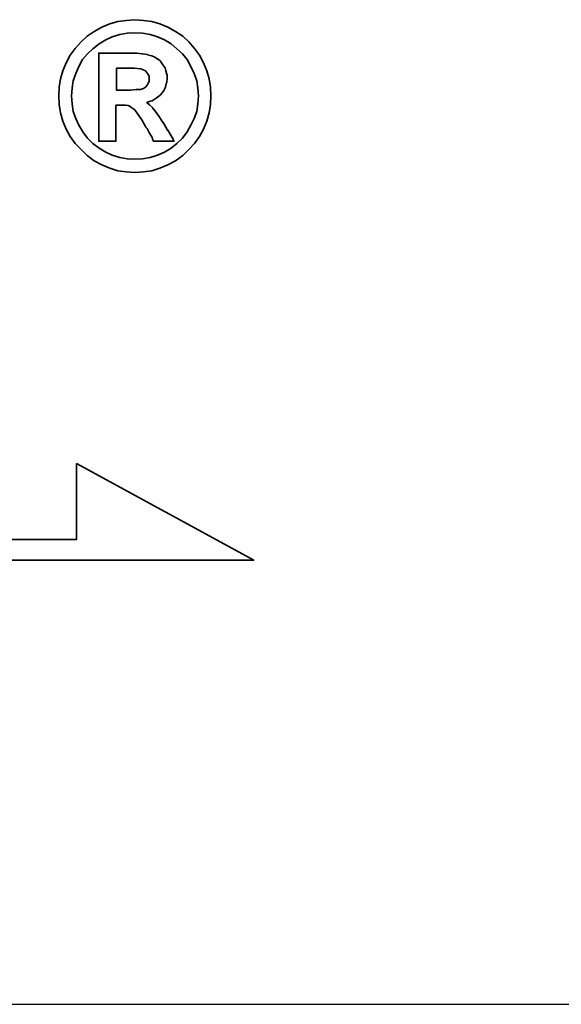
# Model space of a CAD drawing. Header units: inches. Extents: x 18 to 1412, y -76 to 627.
# Tile 39 of 41: x 170 to 174, y 123 to 130. Entities that reach past the tile are written whole.
import ezdxf

# ---------------------------------------------------------------- set-up
doc = ezdxf.new("R2010")
doc.units = ezdxf.units.IN
doc.header["$MEASUREMENT"] = 0
doc.layers.add('DIM', color=4, linetype='Continuous')
doc.layers.add('layer 1', color=7, linetype='Continuous')

# ---------------------------------------------------------------- blocks, each defined once
blk = doc.blocks.new('TBI MOTION logo(完整正式版)')
at = {"layer": 'layer 1', "color": 22, "lineweight": 35}
for points, knots in [([(81.20634, 4.98624), (81.20634, 4.98624), (81.18649, 5.32862), (81.18649, 5.32862), (81.18649, 5.32862), (81.18649, 5.32862), (81.13886, 5.66206), (81.13886, 5.66206), (81.13886, 5.66206), (81.13886, 5.66206), (81.04359, 5.97764), (81.04359, 5.97764), (81.04359, 5.97764), (81.04359, 5.97764), (80.91061, 6.29124), (80.91061, 6.29124), (80.91061, 6.29124), (80.91061, 6.29124), (80.75778, 6.58697), (80.75778, 6.58697), (80.75778, 6.58697), (80.75778, 6.58697), (80.5593, 6.85294), (80.5593, 6.85294), (80.5593, 6.85294), (80.5593, 6.85294), (80.33105, 7.1189), (80.33105, 7.1189), (80.33105, 7.1189), (80.33105, 7.1189), (80.09287, 7.33921), (80.09287, 7.33921), (80.09287, 7.33921), (80.09287, 7.33921), (79.815, 7.51982), (79.815, 7.51982), (79.815, 7.51982), (79.815, 7.51982), (79.51133, 7.69051), (79.51133, 7.69051), (79.51133, 7.69051), (79.51133, 7.69051), (79.19773, 7.8235), (79.19773, 7.8235), (79.19773, 7.8235), (79.19773, 7.8235), (78.88215, 7.91877), (78.88215, 7.91877), (78.88215, 7.91877), (78.88215, 7.91877), (78.54871, 7.95846), (78.54871, 7.95846), (78.54871, 7.95846), (78.54871, 7.95846), (78.21526, 7.98625), (78.21526, 7.98625), (78.21526, 7.98625), (78.21526, 7.98625), (77.87388, 7.95846), (77.87388, 7.95846), (77.87388, 7.95846), (77.87388, 7.95846), (77.54044, 7.91877), (77.54044, 7.91877), (77.54044, 7.91877), (77.54044, 7.91877), (77.22485, 7.8235), (77.22485, 7.8235), (77.22485, 7.8235), (77.22485, 7.8235), (76.91027, 7.69051), (76.91027, 7.69051), (76.91027, 7.69051), (76.91027, 7.69051), (76.6056, 7.51982), (76.6056, 7.51982), (76.6056, 7.51982), (76.6056, 7.51982), (76.32972, 7.33921), (76.32972, 7.33921), (76.32972, 7.33921), (76.32972, 7.33921), (76.09154, 7.1189), (76.09154, 7.1189), (76.09154, 7.1189), (76.09154, 7.1189), (75.86329, 6.85294), (75.86329, 6.85294), (75.86329, 6.85294), (75.86329, 6.85294), (75.66382, 6.58697), (75.66382, 6.58697), (75.66382, 6.58697), (75.66382, 6.58697), (75.51099, 6.29124), (75.51099, 6.29124), (75.51099, 6.29124), (75.51099, 6.29124), (75.37702, 5.97764), (75.37702, 5.97764), (75.37702, 5.97764), (75.37702, 5.97764), (75.28175, 5.66206), (75.28175, 5.66206), (75.28175, 5.66206), (75.28175, 5.66206), (75.23411, 5.32862), (75.23411, 5.32862), (75.23411, 5.32862), (75.23411, 5.32862), (75.21625, 4.98624), (75.21625, 4.98624), (75.21625, 4.98624), (75.21625, 4.98624), (75.23411, 4.6528), (75.23411, 4.6528), (75.23411, 4.6528), (75.23411, 4.6528), (75.28175, 4.32035), (75.28175, 4.32035), (75.28175, 4.32035), (75.28175, 4.32035), (75.37702, 3.99583), (75.37702, 3.99583), (75.37702, 3.99583), (75.37702, 3.99583), (75.51099, 3.68224), (75.51099, 3.68224), (75.51099, 3.68224), (75.51099, 3.68224), (75.66382, 3.38749), (75.66382, 3.38749), (75.66382, 3.38749), (75.66382, 3.38749), (75.86329, 3.10963), (75.86329, 3.10963), (75.86329, 3.10963), (75.86329, 3.10963), (76.09154, 2.87145), (76.09154, 2.87145), (76.09154, 2.87145), (76.09154, 2.87145), (76.32972, 2.6432), (76.32972, 2.6432), (76.32972, 2.6432), (76.32972, 2.6432), (76.6056, 2.43381), (76.6056, 2.43381), (76.6056, 2.43381), (76.6056, 2.43381), (76.91027, 2.27205), (76.91027, 2.27205), (76.91027, 2.27205), (76.91027, 2.27205), (77.22485, 2.13906), (77.22485, 2.13906), (77.22485, 2.13906), (77.22485, 2.13906), (77.54044, 2.0438), (77.54044, 2.0438), (77.54044, 2.0438), (77.54044, 2.0438), (77.87388, 1.99616), (77.87388, 1.99616), (77.87388, 1.99616), (77.87388, 1.99616), (78.21526, 1.97631), (78.21526, 1.97631), (78.21526, 1.97631), (78.21526, 1.97631), (78.54871, 1.99616), (78.54871, 1.99616), (78.54871, 1.99616), (78.54871, 1.99616), (78.88215, 2.0438), (78.88215, 2.0438), (78.88215, 2.0438), (78.88215, 2.0438), (79.19773, 2.13906), (79.19773, 2.13906), (79.19773, 2.13906), (79.19773, 2.13906), (79.51133, 2.27205), (79.51133, 2.27205), (79.51133, 2.27205), (79.51133, 2.27205), (79.815, 2.43381), (79.815, 2.43381), (79.815, 2.43381), (79.815, 2.43381), (80.09287, 2.6432), (80.09287, 2.6432), (80.09287, 2.6432), (80.09287, 2.6432), (80.33105, 2.87145), (80.33105, 2.87145), (80.33105, 2.87145), (80.33105, 2.87145), (80.5593, 3.10963), (80.5593, 3.10963), (80.5593, 3.10963), (80.5593, 3.10963), (80.75778, 3.38749), (80.75778, 3.38749), (80.75778, 3.38749), (80.75778, 3.38749), (80.91061, 3.68224), (80.91061, 3.68224), (80.91061, 3.68224), (80.91061, 3.68224), (81.04359, 3.99583), (81.04359, 3.99583), (81.04359, 3.99583), (81.04359, 3.99583), (81.13886, 4.32035), (81.13886, 4.32035), (81.13886, 4.32035), (81.13886, 4.32035), (81.18649, 4.6528), (81.18649, 4.6528), (81.18649, 4.6528), (81.18649, 4.6528), (81.20634, 4.98624), (81.20634, 4.98624)], [0, 0, 0, 0, 0.01785714, 0.01785714, 0.01785714, 0.01785714, 0.03571429, 0.03571429, 0.03571429, 0.03571429, 0.05357143, 0.05357143, 0.05357143, 0.05357143, 0.07142857, 0.07142857, 0.07142857, 0.07142857, 0.08928571, 0.08928571, 0.08928571, 0.08928571, 0.10714286, 0.10714286, 0.10714286, 0.10714286, 0.125, 0.125, 0.125, 0.125, 0.14285714, 0.14285714, 0.14285714, 0.14285714, 0.16071429, 0.16071429, 0.16071429, 0.16071429, 0.17857143, 0.17857143, 0.17857143, 0.17857143, 0.19642857, 0.19642857, 0.19642857, 0.19642857, 0.21428571, 0.21428571, 0.21428571, 0.21428571, 0.23214286, 0.23214286, 0.23214286, 0.23214286, 0.25, 0.25, 0.25, 0.25, 0.26785714, 0.26785714, 0.26785714, 0.26785714, 0.28571429, 0.28571429, 0.28571429, 0.28571429, 0.30357143, 0.30357143, 0.30357143, 0.30357143, 0.32142857, 0.32142857, 0.32142857, 0.32142857, 0.33928571, 0.33928571, 0.33928571, 0.33928571, 0.35714286, 0.35714286, 0.35714286, 0.35714286, 0.375, 0.375, 0.375, 0.375, 0.39285714, 0.39285714, 0.39285714, 0.39285714, 0.41071429, 0.41071429, 0.41071429, 0.41071429, 0.42857143, 0.42857143, 0.42857143, 0.42857143, 0.44642857, 0.44642857, 0.44642857, 0.44642857, 0.46428571, 0.46428571, 0.46428571, 0.46428571, 0.48214286, 0.48214286, 0.48214286, 0.48214286, 0.5, 0.5, 0.5, 0.5, 0.51785714, 0.51785714, 0.51785714, 0.51785714, 0.53571429, 0.53571429, 0.53571429, 0.53571429, 0.55357143, 0.55357143, 0.55357143, 0.55357143, 0.57142857, 0.57142857, 0.57142857, 0.57142857, 0.58928571, 0.58928571, 0.58928571, 0.58928571, 0.60714286, 0.60714286, 0.60714286, 0.60714286, 0.625, 0.625, 0.625, 0.625, 0.64285714, 0.64285714, 0.64285714, 0.64285714, 0.66071429, 0.66071429, 0.66071429, 0.66071429, 0.67857143, 0.67857143, 0.67857143, 0.67857143, 0.69642857, 0.69642857, 0.69642857, 0.69642857, 0.71428571, 0.71428571, 0.71428571, 0.71428571, 0.73214286, 0.73214286, 0.73214286, 0.73214286, 0.75, 0.75, 0.75, 0.75, 0.76785714, 0.76785714, 0.76785714, 0.76785714, 0.78571429, 0.78571429, 0.78571429, 0.78571429, 0.80357143, 0.80357143, 0.80357143, 0.80357143, 0.82142857, 0.82142857, 0.82142857, 0.82142857, 0.83928571, 0.83928571, 0.83928571, 0.83928571, 0.85714286, 0.85714286, 0.85714286, 0.85714286, 0.875, 0.875, 0.875, 0.875, 0.89285714, 0.89285714, 0.89285714, 0.89285714, 0.91071429, 0.91071429, 0.91071429, 0.91071429, 0.92857143, 0.92857143, 0.92857143, 0.92857143, 0.94642857, 0.94642857, 0.94642857, 0.94642857, 0.96428571, 0.96428571, 0.96428571, 0.96428571, 0.98214286, 0.98214286, 0.98214286, 0.98214286, 1, 1, 1, 1]), ([(80.71014, 4.98624), (80.71014, 4.98624), (80.69129, 5.29091), (80.69129, 5.29091), (80.69129, 5.29091), (80.69129, 5.29091), (80.64464, 5.57672), (80.64464, 5.57672), (80.64464, 5.57672), (80.64464, 5.57672), (80.54937, 5.87245), (80.54937, 5.87245), (80.54937, 5.87245), (80.54937, 5.87245), (80.41639, 6.14833), (80.41639, 6.14833), (80.41639, 6.14833), (80.41639, 6.14833), (80.27349, 6.41429), (80.27349, 6.41429), (80.27349, 6.41429), (80.27349, 6.41429), (80.08295, 6.64255), (80.08295, 6.64255), (80.08295, 6.64255), (80.08295, 6.64255), (79.86264, 6.84301), (79.86264, 6.84301), (79.86264, 6.84301), (79.86264, 6.84301), (79.63439, 7.03355), (79.63439, 7.03355), (79.63439, 7.03355), (79.63439, 7.03355), (79.37835, 7.1963), (79.37835, 7.1963), (79.37835, 7.1963), (79.37835, 7.1963), (79.10246, 7.30944), (79.10246, 7.30944), (79.10246, 7.30944), (79.10246, 7.30944), (78.81665, 7.40471), (78.81665, 7.40471), (78.81665, 7.40471), (78.81665, 7.40471), (78.511, 7.45234), (78.511, 7.45234), (78.511, 7.45234), (78.511, 7.45234), (78.21526, 7.47219), (78.21526, 7.47219), (78.21526, 7.47219), (78.21526, 7.47219), (77.9106, 7.45234), (77.9106, 7.45234), (77.9106, 7.45234), (77.9106, 7.45234), (77.61685, 7.40471), (77.61685, 7.40471), (77.61685, 7.40471), (77.61685, 7.40471), (77.32012, 7.30944), (77.32012, 7.30944), (77.32012, 7.30944), (77.32012, 7.30944), (77.06309, 7.1963), (77.06309, 7.1963), (77.06309, 7.1963), (77.06309, 7.1963), (76.80606, 7.03355), (76.80606, 7.03355), (76.80606, 7.03355), (76.80606, 7.03355), (76.55797, 6.84301), (76.55797, 6.84301), (76.55797, 6.84301), (76.55797, 6.84301), (76.34063, 6.64255), (76.34063, 6.64255), (76.34063, 6.64255), (76.34063, 6.64255), (76.1491, 6.41429), (76.1491, 6.41429), (76.1491, 6.41429), (76.1491, 6.41429), (76.0062, 6.14833), (76.0062, 6.14833), (76.0062, 6.14833), (76.0062, 6.14833), (75.88314, 5.87245), (75.88314, 5.87245), (75.88314, 5.87245), (75.88314, 5.87245), (75.77794, 5.57672), (75.77794, 5.57672), (75.77794, 5.57672), (75.77794, 5.57672), (75.73924, 5.29091), (75.73924, 5.29091), (75.73924, 5.29091), (75.73924, 5.29091), (75.72039, 4.98624), (75.72039, 4.98624), (75.72039, 4.98624), (75.72039, 4.98624), (75.73924, 4.67165), (75.73924, 4.67165), (75.73924, 4.67165), (75.73924, 4.67165), (75.77794, 4.37791), (75.77794, 4.37791), (75.77794, 4.37791), (75.77794, 4.37791), (75.88314, 4.10102), (75.88314, 4.10102), (75.88314, 4.10102), (75.88314, 4.10102), (76.0062, 3.83407), (76.0062, 3.83407), (76.0062, 3.83407), (76.0062, 3.83407), (76.15902, 3.56811), (76.15902, 3.56811), (76.15902, 3.56811), (76.15902, 3.56811), (76.34063, 3.32001), (76.34063, 3.32001), (76.34063, 3.32001), (76.34063, 3.32001), (76.55797, 3.11955), (76.55797, 3.11955), (76.55797, 3.11955), (76.55797, 3.11955), (76.80606, 2.92901), (76.80606, 2.92901), (76.80606, 2.92901), (76.80606, 2.92901), (77.06309, 2.76725), (77.06309, 2.76725), (77.06309, 2.76725), (77.06309, 2.76725), (77.32012, 2.65412), (77.32012, 2.65412), (77.32012, 2.65412), (77.32012, 2.65412), (77.61685, 2.55786), (77.61685, 2.55786), (77.61685, 2.55786), (77.61685, 2.55786), (77.9106, 2.51022), (77.9106, 2.51022), (77.9106, 2.51022), (77.9106, 2.51022), (78.21526, 2.49137), (78.21526, 2.49137), (78.21526, 2.49137), (78.21526, 2.49137), (78.511, 2.51022), (78.511, 2.51022), (78.511, 2.51022), (78.511, 2.51022), (78.81665, 2.55786), (78.81665, 2.55786), (78.81665, 2.55786), (78.81665, 2.55786), (79.10246, 2.65412), (79.10246, 2.65412), (79.10246, 2.65412), (79.10246, 2.65412), (79.37835, 2.76725), (79.37835, 2.76725), (79.37835, 2.76725), (79.37835, 2.76725), (79.63439, 2.92901), (79.63439, 2.92901), (79.63439, 2.92901), (79.63439, 2.92901), (79.86264, 3.11955), (79.86264, 3.11955), (79.86264, 3.11955), (79.86264, 3.11955), (80.08295, 3.32001), (80.08295, 3.32001), (80.08295, 3.32001), (80.08295, 3.32001), (80.26356, 3.56811), (80.26356, 3.56811), (80.26356, 3.56811), (80.26356, 3.56811), (80.41639, 3.83407), (80.41639, 3.83407), (80.41639, 3.83407), (80.41639, 3.83407), (80.54937, 4.10102), (80.54937, 4.10102), (80.54937, 4.10102), (80.54937, 4.10102), (80.64464, 4.37791), (80.64464, 4.37791), (80.64464, 4.37791), (80.64464, 4.37791), (80.69129, 4.67165), (80.69129, 4.67165), (80.69129, 4.67165), (80.69129, 4.67165), (80.71014, 4.98624), (80.71014, 4.98624)], [0, 0, 0, 0, 0.01923077, 0.01923077, 0.01923077, 0.01923077, 0.03846154, 0.03846154, 0.03846154, 0.03846154, 0.05769231, 0.05769231, 0.05769231, 0.05769231, 0.07692308, 0.07692308, 0.07692308, 0.07692308, 0.09615385, 0.09615385, 0.09615385, 0.09615385, 0.11538462, 0.11538462, 0.11538462, 0.11538462, 0.13461538, 0.13461538, 0.13461538, 0.13461538, 0.15384615, 0.15384615, 0.15384615, 0.15384615, 0.17307692, 0.17307692, 0.17307692, 0.17307692, 0.19230769, 0.19230769, 0.19230769, 0.19230769, 0.21153846, 0.21153846, 0.21153846, 0.21153846, 0.23076923, 0.23076923, 0.23076923, 0.23076923, 0.25, 0.25, 0.25, 0.25, 0.26923077, 0.26923077, 0.26923077, 0.26923077, 0.28846154, 0.28846154, 0.28846154, 0.28846154, 0.30769231, 0.30769231, 0.30769231, 0.30769231, 0.32692308, 0.32692308, 0.32692308, 0.32692308, 0.34615385, 0.34615385, 0.34615385, 0.34615385, 0.36538462, 0.36538462, 0.36538462, 0.36538462, 0.38461538, 0.38461538, 0.38461538, 0.38461538, 0.40384615, 0.40384615, 0.40384615, 0.40384615, 0.42307692, 0.42307692, 0.42307692, 0.42307692, 0.44230769, 0.44230769, 0.44230769, 0.44230769, 0.46153846, 0.46153846, 0.46153846, 0.46153846, 0.48076923, 0.48076923, 0.48076923, 0.48076923, 0.5, 0.5, 0.5, 0.5, 0.51923077, 0.51923077, 0.51923077, 0.51923077, 0.53846154, 0.53846154, 0.53846154, 0.53846154, 0.55769231, 0.55769231, 0.55769231, 0.55769231, 0.57692308, 0.57692308, 0.57692308, 0.57692308, 0.59615385, 0.59615385, 0.59615385, 0.59615385, 0.61538462, 0.61538462, 0.61538462, 0.61538462, 0.63461538, 0.63461538, 0.63461538, 0.63461538, 0.65384615, 0.65384615, 0.65384615, 0.65384615, 0.67307692, 0.67307692, 0.67307692, 0.67307692, 0.69230769, 0.69230769, 0.69230769, 0.69230769, 0.71153846, 0.71153846, 0.71153846, 0.71153846, 0.73076923, 0.73076923, 0.73076923, 0.73076923, 0.75, 0.75, 0.75, 0.75, 0.76923077, 0.76923077, 0.76923077, 0.76923077, 0.78846154, 0.78846154, 0.78846154, 0.78846154, 0.80769231, 0.80769231, 0.80769231, 0.80769231, 0.82692308, 0.82692308, 0.82692308, 0.82692308, 0.84615385, 0.84615385, 0.84615385, 0.84615385, 0.86538462, 0.86538462, 0.86538462, 0.86538462, 0.88461538, 0.88461538, 0.88461538, 0.88461538, 0.90384615, 0.90384615, 0.90384615, 0.90384615, 0.92307692, 0.92307692, 0.92307692, 0.92307692, 0.94230769, 0.94230769, 0.94230769, 0.94230769, 0.96153846, 0.96153846, 0.96153846, 0.96153846, 0.98076923, 0.98076923, 0.98076923, 0.98076923, 1, 1, 1, 1]), ([(76.78721, 3.2823), (76.78721, 3.2823), (76.78721, 3.32001), (76.78721, 3.32001), (76.78721, 3.32001), (76.78721, 3.32001), (76.78721, 3.42422), (76.78721, 3.42422), (76.78721, 3.42422), (76.78721, 3.42422), (76.78721, 3.59689), (76.78721, 3.59689), (76.78721, 3.59689), (76.78721, 3.59689), (76.78721, 3.80529), (76.78721, 3.80529), (76.78721, 3.80529), (76.78721, 3.80529), (76.78721, 4.0524), (76.78721, 4.0524), (76.78721, 4.0524), (76.78721, 4.0524), (76.78721, 4.32035), (76.78721, 4.32035), (76.78721, 4.32035), (76.78721, 4.32035), (76.78721, 4.92868), (76.78721, 4.92868), (76.78721, 4.92868), (76.78721, 4.92868), (76.78721, 5.53801), (76.78721, 5.53801), (76.78721, 5.53801), (76.78721, 5.53801), (76.78721, 5.82482), (76.78721, 5.82482), (76.78721, 5.82482), (76.78721, 5.82482), (76.78721, 6.07291), (76.78721, 6.07291), (76.78721, 6.07291), (76.78721, 6.07291), (76.78721, 6.30017), (76.78721, 6.30017), (76.78721, 6.30017), (76.78721, 6.30017), (76.78721, 6.45399), (76.78721, 6.45399), (76.78721, 6.45399), (76.78721, 6.45399), (76.78721, 6.5572), (76.78721, 6.5572), (76.78721, 6.5572), (76.78721, 6.5572), (76.78721, 6.59689), (76.78721, 6.59689), (76.78721, 6.59689), (76.78721, 6.59689), (76.78721, 6.67232), (76.78721, 6.67232), (76.78721, 6.67232), (76.78721, 6.67232), (76.8537, 6.67232), (76.8537, 6.67232), (76.8537, 6.67232), (76.8537, 6.67232), (76.87355, 6.67232), (76.87355, 6.67232), (76.87355, 6.67232), (76.87355, 6.67232), (76.91027, 6.67232), (76.91027, 6.67232), (76.91027, 6.67232), (76.91027, 6.67232), (77.04424, 6.67232), (77.04424, 6.67232), (77.04424, 6.67232), (77.04424, 6.67232), (77.22485, 6.67232), (77.22485, 6.67232), (77.22485, 6.67232), (77.22485, 6.67232), (77.43524, 6.67232), (77.43524, 6.67232), (77.43524, 6.67232), (77.43524, 6.67232), (77.65357, 6.67232), (77.65357, 6.67232), (77.65357, 6.67232), (77.65357, 6.67232), (77.82625, 6.67232), (77.82625, 6.67232), (77.82625, 6.67232), (77.82625, 6.67232), (77.94037, 6.67232), (77.94037, 6.67232), (77.94037, 6.67232), (77.94037, 6.67232), (77.97709, 6.67232), (77.97709, 6.67232), (77.97709, 6.67232), (77.97709, 6.67232), (77.99694, 6.67232), (77.99694, 6.67232), (77.99694, 6.67232), (77.99694, 6.67232), (78.00686, 6.67232), (78.00686, 6.67232), (78.00686, 6.67232), (78.00686, 6.67232), (78.28275, 6.6624), (78.28275, 6.6624), (78.28275, 6.6624), (78.28275, 6.6624), (78.50107, 6.64255), (78.50107, 6.64255), (78.50107, 6.64255), (78.50107, 6.64255), (78.511, 6.64255), (78.511, 6.64255), (78.511, 6.64255), (78.511, 6.64255), (78.70154, 6.61476), (78.70154, 6.61476), (78.70154, 6.61476), (78.70154, 6.61476), (78.70154, 6.60483), (78.70154, 6.60483), (78.70154, 6.60483), (78.70154, 6.60483), (78.86429, 6.56713), (78.86429, 6.56713), (78.86429, 6.56713), (78.86429, 6.56713), (78.87223, 6.56713), (78.87223, 6.56713), (78.87223, 6.56713), (78.87223, 6.56713), (78.99727, 6.51056), (78.99727, 6.51056), (78.99727, 6.51056), (78.99727, 6.51056), (79.00719, 6.51056), (79.00719, 6.51056), (79.00719, 6.51056), (79.00719, 6.51056), (79.00719, 6.50162), (79.00719, 6.50162), (79.00719, 6.50162), (79.00719, 6.50162), (79.1104, 6.43415), (79.1104, 6.43415), (79.1104, 6.43415), (79.1104, 6.43415), (79.12132, 6.43415), (79.12132, 6.43415), (79.12132, 6.43415), (79.12132, 6.43415), (79.22552, 6.34781), (79.22552, 6.34781), (79.22552, 6.34781), (79.22552, 6.34781), (79.23544, 6.33888), (79.23544, 6.33888), (79.23544, 6.33888), (79.23544, 6.33888), (79.23544, 6.32895), (79.23544, 6.32895), (79.23544, 6.32895), (79.23544, 6.32895), (79.31087, 6.21483), (79.31087, 6.21483), (79.31087, 6.21483), (79.31087, 6.21483), (79.38629, 6.1007), (79.38629, 6.1007), (79.38629, 6.1007), (79.38629, 6.1007), (79.3972, 6.1007), (79.3972, 6.1007), (79.3972, 6.1007), (79.3972, 6.1007), (79.3972, 6.09078), (79.3972, 6.09078), (79.3972, 6.09078), (79.3972, 6.09078), (79.43392, 5.97764), (79.43392, 5.97764), (79.43392, 5.97764), (79.43392, 5.97764), (79.43392, 5.96772), (79.43392, 5.96772), (79.43392, 5.96772), (79.43392, 5.96772), (79.47362, 5.83474), (79.47362, 5.83474), (79.47362, 5.83474), (79.47362, 5.83474), (79.48156, 5.82482), (79.48156, 5.82482), (79.48156, 5.82482), (79.48156, 5.82482), (79.48156, 5.69977), (79.48156, 5.69977), (79.48156, 5.69977), (79.48156, 5.69977), (79.48156, 5.69183), (79.48156, 5.69183), (79.48156, 5.69183), (79.48156, 5.69183), (79.4637, 5.51915), (79.4637, 5.51915), (79.4637, 5.51915), (79.4637, 5.51915), (79.4637, 5.51122), (79.4637, 5.51122), (79.4637, 5.51122), (79.4637, 5.51122), (79.45377, 5.51122), (79.45377, 5.51122), (79.45377, 5.51122), (79.45377, 5.51122), (79.41507, 5.34847), (79.41507, 5.34847), (79.41507, 5.34847), (79.41507, 5.34847), (79.41507, 5.33854), (79.41507, 5.33854), (79.41507, 5.33854), (79.41507, 5.33854), (79.41507, 5.32862), (79.41507, 5.32862), (79.41507, 5.32862), (79.41507, 5.32862), (79.33865, 5.16785), (79.33865, 5.16785), (79.33865, 5.16785), (79.33865, 5.16785), (79.33071, 5.15693), (79.33071, 5.15693), (79.33071, 5.15693), (79.33071, 5.15693), (79.2156, 5.02495), (79.2156, 5.02495), (79.2156, 5.02495), (79.2156, 5.02495), (79.20567, 5.01502), (79.20567, 5.01502), (79.20567, 5.01502), (79.20567, 5.01502), (79.05483, 4.89991), (79.05483, 4.89991), (79.05483, 4.89991), (79.05483, 4.89991), (79.04491, 4.89197), (79.04491, 4.89197), (79.04491, 4.89197), (79.04491, 4.89197), (78.89208, 4.7967), (78.89208, 4.7967), (78.89208, 4.7967), (78.89208, 4.7967), (78.88215, 4.7967), (78.88215, 4.7967), (78.88215, 4.7967), (78.88215, 4.7967), (78.69161, 4.73913), (78.69161, 4.73913), (78.69161, 4.73913), (78.69161, 4.73913), (78.68169, 4.73913), (78.68169, 4.73913), (78.68169, 4.73913), (78.68169, 4.73913), (78.68169, 4.72921), (78.68169, 4.72921), (78.68169, 4.72921), (78.68169, 4.72921), (78.78688, 4.63394), (78.78688, 4.63394), (78.78688, 4.63394), (78.78688, 4.63394), (78.902, 4.52875), (78.902, 4.52875), (78.902, 4.52875), (78.902, 4.52875), (78.91093, 4.52081), (78.91093, 4.52081), (78.91093, 4.52081), (78.91093, 4.52081), (79.02506, 4.36798), (79.02506, 4.36798), (79.02506, 4.36798), (79.02506, 4.36798), (79.1501, 4.1953), (79.1501, 4.1953), (79.1501, 4.1953), (79.1501, 4.1953), (79.1501, 4.18736), (79.1501, 4.18736), (79.1501, 4.18736), (79.1501, 4.18736), (79.29201, 3.96705), (79.29201, 3.96705), (79.29201, 3.96705), (79.29201, 3.96705), (79.31087, 3.93828), (79.31087, 3.93828), (79.31087, 3.93828), (79.31087, 3.93828), (79.32079, 3.93828), (79.32079, 3.93828), (79.32079, 3.93828), (79.32079, 3.93828), (79.3585, 3.87178), (79.3585, 3.87178), (79.3585, 3.87178), (79.3585, 3.87178), (79.50141, 3.64353), (79.50141, 3.64353), (79.50141, 3.64353), (79.50141, 3.64353), (79.51133, 3.64353), (79.51133, 3.64353), (79.51133, 3.64353), (79.51133, 3.64353), (79.64431, 3.41528), (79.64431, 3.41528), (79.64431, 3.41528), (79.64431, 3.41528), (79.68202, 3.3478), (79.68202, 3.3478), (79.68202, 3.3478), (79.68202, 3.3478), (79.70187, 3.31009), (79.70187, 3.31009), (79.70187, 3.31009), (79.70187, 3.31009), (79.7495, 3.2049), (79.7495, 3.2049), (79.7495, 3.2049), (79.7495, 3.2049), (79.64431, 3.2049), (79.64431, 3.2049), (79.64431, 3.2049), (79.64431, 3.2049), (79.62546, 3.2049), (79.62546, 3.2049), (79.62546, 3.2049), (79.62546, 3.2049), (79.53912, 3.2049), (79.53912, 3.2049), (79.53912, 3.2049), (79.53912, 3.2049), (79.31087, 3.2049), (79.31087, 3.2049), (79.31087, 3.2049), (79.31087, 3.2049), (79.08262, 3.2049), (79.08262, 3.2049), (79.08262, 3.2049), (79.08262, 3.2049), (79.00719, 3.2049), (79.00719, 3.2049), (79.00719, 3.2049), (79.00719, 3.2049), (78.98735, 3.2049), (78.98735, 3.2049), (78.98735, 3.2049), (78.98735, 3.2049), (78.94964, 3.2049), (78.94964, 3.2049), (78.94964, 3.2049), (78.94964, 3.2049), (78.92979, 3.24459), (78.92979, 3.24459), (78.92979, 3.24459), (78.92979, 3.24459), (78.91093, 3.2823), (78.91093, 3.2823), (78.91093, 3.2823), (78.91093, 3.2823), (78.91093, 3.29223), (78.91093, 3.29223), (78.91093, 3.29223), (78.91093, 3.29223), (78.89208, 3.3478), (78.89208, 3.3478), (78.89208, 3.3478), (78.89208, 3.3478), (78.78688, 3.52048), (78.78688, 3.52048), (78.78688, 3.52048), (78.78688, 3.52048), (78.69161, 3.7001), (78.69161, 3.7001), (78.69161, 3.7001), (78.69161, 3.7001), (78.6539, 3.7388), (78.6539, 3.7388), (78.6539, 3.7388), (78.6539, 3.7388), (78.64398, 3.74873), (78.64398, 3.74873), (78.64398, 3.74873), (78.64398, 3.74873), (78.64398, 3.75766), (78.64398, 3.75766), (78.64398, 3.75766), (78.64398, 3.75766), (78.63405, 3.78644), (78.63405, 3.78644), (78.63405, 3.78644), (78.63405, 3.78644), (78.48321, 4.04347), (78.48321, 4.04347), (78.48321, 4.04347), (78.48321, 4.04347), (78.33038, 4.2618), (78.33038, 4.2618), (78.33038, 4.2618), (78.33038, 4.2618), (78.20732, 4.43447), (78.20732, 4.43447), (78.20732, 4.43447), (78.20732, 4.43447), (78.09221, 4.52081), (78.09221, 4.52081), (78.09221, 4.52081), (78.09221, 4.52081), (78.02472, 4.56845), (78.02472, 4.56845), (78.02472, 4.56845), (78.02472, 4.56845), (77.9493, 4.60616), (77.9493, 4.60616), (77.9493, 4.60616), (77.9493, 4.60616), (77.8451, 4.61608), (77.8451, 4.61608), (77.8451, 4.61608), (77.8451, 4.61608), (77.71113, 4.61608), (77.71113, 4.61608), (77.71113, 4.61608), (77.71113, 4.61608), (77.69128, 4.61608), (77.69128, 4.61608), (77.69128, 4.61608), (77.69128, 4.61608), (77.67342, 4.61608), (77.67342, 4.61608), (77.67342, 4.61608), (77.67342, 4.61608), (77.5583, 4.61608), (77.5583, 4.61608), (77.5583, 4.61608), (77.5583, 4.61608), (77.46303, 4.61608), (77.46303, 4.61608), (77.46303, 4.61608), (77.46303, 4.61608), (77.46303, 4.54761), (77.46303, 4.54761), (77.46303, 4.54761), (77.46303, 4.54761), (77.46303, 4.47318), (77.46303, 4.47318), (77.46303, 4.47318), (77.46303, 4.47318), (77.46303, 4.24294), (77.46303, 4.24294), (77.46303, 4.24294), (77.46303, 4.24294), (77.46303, 3.99583), (77.46303, 3.99583), (77.46303, 3.99583), (77.46303, 3.99583), (77.46303, 3.72888), (77.46303, 3.72888), (77.46303, 3.72888), (77.46303, 3.72888), (77.46303, 3.51055), (77.46303, 3.51055), (77.46303, 3.51055), (77.46303, 3.51055), (77.46303, 3.42422), (77.46303, 3.42422), (77.46303, 3.42422), (77.46303, 3.42422), (77.46303, 3.35773), (77.46303, 3.35773), (77.46303, 3.35773), (77.46303, 3.35773), (77.46303, 3.30017), (77.46303, 3.30017), (77.46303, 3.30017), (77.46303, 3.30017), (77.46303, 3.2823), (77.46303, 3.2823), (77.46303, 3.2823), (77.46303, 3.2823), (77.46303, 3.2049), (77.46303, 3.2049), (77.46303, 3.2049), (77.46303, 3.2049), (77.39753, 3.2049), (77.39753, 3.2049), (77.39753, 3.2049), (77.39753, 3.2049), (77.37768, 3.2049), (77.37768, 3.2049), (77.37768, 3.2049), (77.37768, 3.2049), (77.32012, 3.2049), (77.32012, 3.2049), (77.32012, 3.2049), (77.32012, 3.2049), (77.12165, 3.2049), (77.12165, 3.2049), (77.12165, 3.2049), (77.12165, 3.2049), (76.94897, 3.2049), (76.94897, 3.2049), (76.94897, 3.2049), (76.94897, 3.2049), (76.8924, 3.2049), (76.8924, 3.2049), (76.8924, 3.2049), (76.8924, 3.2049), (76.8537, 3.2049), (76.8537, 3.2049), (76.8537, 3.2049), (76.8537, 3.2049), (76.78721, 3.2049), (76.78721, 3.2049), (76.78721, 3.2049), (76.78721, 3.2049), (76.78721, 3.2823), (76.78721, 3.2823)], [0, 0, 0, 0, 0.00740741, 0.00740741, 0.00740741, 0.00740741, 0.01481481, 0.01481481, 0.01481481, 0.01481481, 0.02222222, 0.02222222, 0.02222222, 0.02222222, 0.02962963, 0.02962963, 0.02962963, 0.02962963, 0.03703704, 0.03703704, 0.03703704, 0.03703704, 0.04444444, 0.04444444, 0.04444444, 0.04444444, 0.05185185, 0.05185185, 0.05185185, 0.05185185, 0.05925926, 0.05925926, 0.05925926, 0.05925926, 0.06666667, 0.06666667, 0.06666667, 0.06666667, 0.07407407, 0.07407407, 0.07407407, 0.07407407, 0.08148148, 0.08148148, 0.08148148, 0.08148148, 0.08888889, 0.08888889, 0.08888889, 0.08888889, 0.0962963, 0.0962963, 0.0962963, 0.0962963, 0.1037037, 0.1037037, 0.1037037, 0.1037037, 0.11111111, 0.11111111, 0.11111111, 0.11111111, 0.11851852, 0.11851852, 0.11851852, 0.11851852, 0.12592593, 0.12592593, 0.12592593, 0.12592593, 0.13333333, 0.13333333, 0.13333333, 0.13333333, 0.14074074, 0.14074074, 0.14074074, 0.14074074, 0.14814815, 0.14814815, 0.14814815, 0.14814815, 0.15555556, 0.15555556, 0.15555556, 0.15555556, 0.16296296, 0.16296296, 0.16296296, 0.16296296, 0.17037037, 0.17037037, 0.17037037, 0.17037037, 0.17777778, 0.17777778, 0.17777778, 0.17777778, 0.18518519, 0.18518519, 0.18518519, 0.18518519, 0.19259259, 0.19259259, 0.19259259, 0.19259259, 0.2, 0.2, 0.2, 0.2, 0.20740741, 0.20740741, 0.20740741, 0.20740741, 0.21481481, 0.21481481, 0.21481481, 0.21481481, 0.22222222, 0.22222222, 0.22222222, 0.22222222, 0.22962963, 0.22962963, 0.22962963, 0.22962963, 0.23703704, 0.23703704, 0.23703704, 0.23703704, 0.24444444, 0.24444444, 0.24444444, 0.24444444, 0.25185185, 0.25185185, 0.25185185, 0.25185185, 0.25925926, 0.25925926, 0.25925926, 0.25925926, 0.26666667, 0.26666667, 0.26666667, 0.26666667, 0.27407407, 0.27407407, 0.27407407, 0.27407407, 0.28148148, 0.28148148, 0.28148148, 0.28148148, 0.28888889, 0.28888889, 0.28888889, 0.28888889, 0.2962963, 0.2962963, 0.2962963, 0.2962963, 0.3037037, 0.3037037, 0.3037037, 0.3037037, 0.31111111, 0.31111111, 0.31111111, 0.31111111, 0.31851852, 0.31851852, 0.31851852, 0.31851852, 0.32592593, 0.32592593, 0.32592593, 0.32592593, 0.33333333, 0.33333333, 0.33333333, 0.33333333, 0.34074074, 0.34074074, 0.34074074, 0.34074074, 0.34814815, 0.34814815, 0.34814815, 0.34814815, 0.35555556, 0.35555556, 0.35555556, 0.35555556, 0.36296296, 0.36296296, 0.36296296, 0.36296296, 0.37037037, 0.37037037, 0.37037037, 0.37037037, 0.37777778, 0.37777778, 0.37777778, 0.37777778, 0.38518519, 0.38518519, 0.38518519, 0.38518519, 0.39259259, 0.39259259, 0.39259259, 0.39259259, 0.4, 0.4, 0.4, 0.4, 0.40740741, 0.40740741, 0.40740741, 0.40740741, 0.41481481, 0.41481481, 0.41481481, 0.41481481, 0.42222222, 0.42222222, 0.42222222, 0.42222222, 0.42962963, 0.42962963, 0.42962963, 0.42962963, 0.43703704, 0.43703704, 0.43703704, 0.43703704, 0.44444444, 0.44444444, 0.44444444, 0.44444444, 0.45185185, 0.45185185, 0.45185185, 0.45185185, 0.45925926, 0.45925926, 0.45925926, 0.45925926, 0.46666667, 0.46666667, 0.46666667, 0.46666667, 0.47407407, 0.47407407, 0.47407407, 0.47407407, 0.48148148, 0.48148148, 0.48148148, 0.48148148, 0.48888889, 0.48888889, 0.48888889, 0.48888889, 0.4962963, 0.4962963, 0.4962963, 0.4962963, 0.5037037, 0.5037037, 0.5037037, 0.5037037, 0.51111111, 0.51111111, 0.51111111, 0.51111111, 0.51851852, 0.51851852, 0.51851852, 0.51851852, 0.52592593, 0.52592593, 0.52592593, 0.52592593, 0.53333333, 0.53333333, 0.53333333, 0.53333333, 0.54074074, 0.54074074, 0.54074074, 0.54074074, 0.54814815, 0.54814815, 0.54814815, 0.54814815, 0.55555556, 0.55555556, 0.55555556, 0.55555556, 0.56296296, 0.56296296, 0.56296296, 0.56296296, 0.57037037, 0.57037037, 0.57037037, 0.57037037, 0.57777778, 0.57777778, 0.57777778, 0.57777778, 0.58518519, 0.58518519, 0.58518519, 0.58518519, 0.59259259, 0.59259259, 0.59259259, 0.59259259, 0.6, 0.6, 0.6, 0.6, 0.60740741, 0.60740741, 0.60740741, 0.60740741, 0.61481481, 0.61481481, 0.61481481, 0.61481481, 0.62222222, 0.62222222, 0.62222222, 0.62222222, 0.62962963, 0.62962963, 0.62962963, 0.62962963, 0.63703704, 0.63703704, 0.63703704, 0.63703704, 0.64444444, 0.64444444, 0.64444444, 0.64444444, 0.65185185, 0.65185185, 0.65185185, 0.65185185, 0.65925926, 0.65925926, 0.65925926, 0.65925926, 0.66666667, 0.66666667, 0.66666667, 0.66666667, 0.67407407, 0.67407407, 0.67407407, 0.67407407, 0.68148148, 0.68148148, 0.68148148, 0.68148148, 0.68888889, 0.68888889, 0.68888889, 0.68888889, 0.6962963, 0.6962963, 0.6962963, 0.6962963, 0.7037037, 0.7037037, 0.7037037, 0.7037037, 0.71111111, 0.71111111, 0.71111111, 0.71111111, 0.71851852, 0.71851852, 0.71851852, 0.71851852, 0.72592593, 0.72592593, 0.72592593, 0.72592593, 0.73333333, 0.73333333, 0.73333333, 0.73333333, 0.74074074, 0.74074074, 0.74074074, 0.74074074, 0.74814815, 0.74814815, 0.74814815, 0.74814815, 0.75555556, 0.75555556, 0.75555556, 0.75555556, 0.76296296, 0.76296296, 0.76296296, 0.76296296, 0.77037037, 0.77037037, 0.77037037, 0.77037037, 0.77777778, 0.77777778, 0.77777778, 0.77777778, 0.78518519, 0.78518519, 0.78518519, 0.78518519, 0.79259259, 0.79259259, 0.79259259, 0.79259259, 0.8, 0.8, 0.8, 0.8, 0.80740741, 0.80740741, 0.80740741, 0.80740741, 0.81481481, 0.81481481, 0.81481481, 0.81481481, 0.82222222, 0.82222222, 0.82222222, 0.82222222, 0.82962963, 0.82962963, 0.82962963, 0.82962963, 0.83703704, 0.83703704, 0.83703704, 0.83703704, 0.84444444, 0.84444444, 0.84444444, 0.84444444, 0.85185185, 0.85185185, 0.85185185, 0.85185185, 0.85925926, 0.85925926, 0.85925926, 0.85925926, 0.86666667, 0.86666667, 0.86666667, 0.86666667, 0.87407407, 0.87407407, 0.87407407, 0.87407407, 0.88148148, 0.88148148, 0.88148148, 0.88148148, 0.88888889, 0.88888889, 0.88888889, 0.88888889, 0.8962963, 0.8962963, 0.8962963, 0.8962963, 0.9037037, 0.9037037, 0.9037037, 0.9037037, 0.91111111, 0.91111111, 0.91111111, 0.91111111, 0.91851852, 0.91851852, 0.91851852, 0.91851852, 0.92592593, 0.92592593, 0.92592593, 0.92592593, 0.93333333, 0.93333333, 0.93333333, 0.93333333, 0.94074074, 0.94074074, 0.94074074, 0.94074074, 0.94814815, 0.94814815, 0.94814815, 0.94814815, 0.95555556, 0.95555556, 0.95555556, 0.95555556, 0.96296296, 0.96296296, 0.96296296, 0.96296296, 0.97037037, 0.97037037, 0.97037037, 0.97037037, 0.97777778, 0.97777778, 0.97777778, 0.97777778, 0.98518519, 0.98518519, 0.98518519, 0.98518519, 0.99259259, 0.99259259, 0.99259259, 0.99259259, 1, 1, 1, 1]), ([(77.48288, 6.07291), (77.48288, 6.07291), (77.48288, 5.99551), (77.48288, 5.99551), (77.48288, 5.99551), (77.48288, 5.99551), (77.48288, 5.82482), (77.48288, 5.82482), (77.48288, 5.82482), (77.48288, 5.82482), (77.48288, 5.63328), (77.48288, 5.63328), (77.48288, 5.63328), (77.48288, 5.63328), (77.48288, 5.46358), (77.48288, 5.46358), (77.48288, 5.46358), (77.48288, 5.46358), (77.48288, 5.29091), (77.48288, 5.29091), (77.48288, 5.29091), (77.48288, 5.29091), (77.48288, 5.21449), (77.48288, 5.21449), (77.48288, 5.21449), (77.48288, 5.21449), (77.50074, 5.21449), (77.50074, 5.21449), (77.50074, 5.21449), (77.50074, 5.21449), (77.71113, 5.21449), (77.71113, 5.21449), (77.71113, 5.21449), (77.71113, 5.21449), (77.94037, 5.21449), (77.94037, 5.21449), (77.94037, 5.21449), (77.94037, 5.21449), (78.01579, 5.21449), (78.01579, 5.21449), (78.01579, 5.21449), (78.01579, 5.21449), (78.03465, 5.21449), (78.03465, 5.21449), (78.03465, 5.21449), (78.03465, 5.21449), (78.2629, 5.23335), (78.2629, 5.23335), (78.2629, 5.23335), (78.2629, 5.23335), (78.42565, 5.24327), (78.42565, 5.24327), (78.42565, 5.24327), (78.42565, 5.24327), (78.54871, 5.28098), (78.54871, 5.28098), (78.54871, 5.28098), (78.54871, 5.28098), (78.62611, 5.32862), (78.62611, 5.32862), (78.62611, 5.32862), (78.62611, 5.32862), (78.69161, 5.40503), (78.69161, 5.40503), (78.69161, 5.40503), (78.69161, 5.40503), (78.73925, 5.48145), (78.73925, 5.48145), (78.73925, 5.48145), (78.73925, 5.48145), (78.77696, 5.55885), (78.77696, 5.55885), (78.77696, 5.55885), (78.77696, 5.55885), (78.77696, 5.65214), (78.77696, 5.65214), (78.77696, 5.65214), (78.77696, 5.65214), (78.76902, 5.76726), (78.76902, 5.76726), (78.76902, 5.76726), (78.76902, 5.76726), (78.71146, 5.87245), (78.71146, 5.87245), (78.71146, 5.87245), (78.71146, 5.87245), (78.62611, 5.96772), (78.62611, 5.96772), (78.62611, 5.96772), (78.62611, 5.96772), (78.511, 6.02528), (78.511, 6.02528), (78.511, 6.02528), (78.511, 6.02528), (78.44451, 6.05306), (78.44451, 6.05306), (78.44451, 6.05306), (78.44451, 6.05306), (78.32046, 6.06299), (78.32046, 6.06299), (78.32046, 6.06299), (78.32046, 6.06299), (78.18748, 6.07291), (78.18748, 6.07291), (78.18748, 6.07291), (78.18748, 6.07291), (77.99694, 6.07291), (77.99694, 6.07291), (77.99694, 6.07291), (77.99694, 6.07291), (77.97709, 6.07291), (77.97709, 6.07291), (77.97709, 6.07291), (77.97709, 6.07291), (77.90167, 6.07291), (77.90167, 6.07291), (77.90167, 6.07291), (77.90167, 6.07291), (77.69128, 6.07291), (77.69128, 6.07291), (77.69128, 6.07291), (77.69128, 6.07291), (77.50074, 6.07291), (77.50074, 6.07291), (77.50074, 6.07291), (77.50074, 6.07291), (77.48288, 6.07291), (77.48288, 6.07291)], [0, 0, 0, 0, 0.03125, 0.03125, 0.03125, 0.03125, 0.0625, 0.0625, 0.0625, 0.0625, 0.09375, 0.09375, 0.09375, 0.09375, 0.125, 0.125, 0.125, 0.125, 0.15625, 0.15625, 0.15625, 0.15625, 0.1875, 0.1875, 0.1875, 0.1875, 0.21875, 0.21875, 0.21875, 0.21875, 0.25, 0.25, 0.25, 0.25, 0.28125, 0.28125, 0.28125, 0.28125, 0.3125, 0.3125, 0.3125, 0.3125, 0.34375, 0.34375, 0.34375, 0.34375, 0.375, 0.375, 0.375, 0.375, 0.40625, 0.40625, 0.40625, 0.40625, 0.4375, 0.4375, 0.4375, 0.4375, 0.46875, 0.46875, 0.46875, 0.46875, 0.5, 0.5, 0.5, 0.5, 0.53125, 0.53125, 0.53125, 0.53125, 0.5625, 0.5625, 0.5625, 0.5625, 0.59375, 0.59375, 0.59375, 0.59375, 0.625, 0.625, 0.625, 0.625, 0.65625, 0.65625, 0.65625, 0.65625, 0.6875, 0.6875, 0.6875, 0.6875, 0.71875, 0.71875, 0.71875, 0.71875, 0.75, 0.75, 0.75, 0.75, 0.78125, 0.78125, 0.78125, 0.78125, 0.8125, 0.8125, 0.8125, 0.8125, 0.84375, 0.84375, 0.84375, 0.84375, 0.875, 0.875, 0.875, 0.875, 0.90625, 0.90625, 0.90625, 0.90625, 0.9375, 0.9375, 0.9375, 0.9375, 0.96875, 0.96875, 0.96875, 0.96875, 1, 1, 1, 1]), ([(75.90875, -9.47875), (75.90875, -9.47875), (75.90875, -12.28625), (75.90875, -12.28625), (75.90875, -12.28625), (75.90875, -12.28625), (75.90875, -12.47875), (75.90875, -12.47875), (75.90875, -12.47875), (75.90875, -12.47875), (75.71625, -12.47875), (75.71625, -12.47875), (75.71625, -12.47875), (75.71625, -12.47875), (-88.32875, -12.47875), (-88.32875, -12.47875), (-88.32875, -12.47875), (-88.32875, -12.47875), (-88.32875, -13.29375), (-88.32875, -13.29375), (-88.32875, -13.29375), (-88.32875, -13.29375), (82.89125, -13.29375), (82.89125, -13.29375), (82.89125, -13.29375), (82.89125, -13.29375), (75.90875, -9.47875), (75.90875, -9.47875)], [0, 0, 0, 0, 0.14285714, 0.14285714, 0.14285714, 0.14285714, 0.28571429, 0.28571429, 0.28571429, 0.28571429, 0.42857143, 0.42857143, 0.42857143, 0.42857143, 0.57142857, 0.57142857, 0.57142857, 0.57142857, 0.71428571, 0.71428571, 0.71428571, 0.71428571, 0.85714286, 0.85714286, 0.85714286, 0.85714286, 1, 1, 1, 1])]:
    blk.add_open_spline(points, degree=3, knots=knots, dxfattribs=at)

msp = doc.modelspace()

# ---------------------------------------------------------------- linework, layer by layer
at = {"layer": 'DIM', "color": 7}
msp.add_line((116.9881, 122.9042), (177.8677, 122.9042), dxfattribs=at)

# ---------------------------------------------------------------- block references
at = {"layer": 'DIM', "color": 7, "xscale": 0.1791590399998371, "yscale": 0.1791590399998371, "zscale": 0.1791590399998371}
msp.add_blockref('TBI MOTION logo(完整正式版)', (156.9679, 128.4168), dxfattribs=at)

doc.saveas('drawing.dxf')
